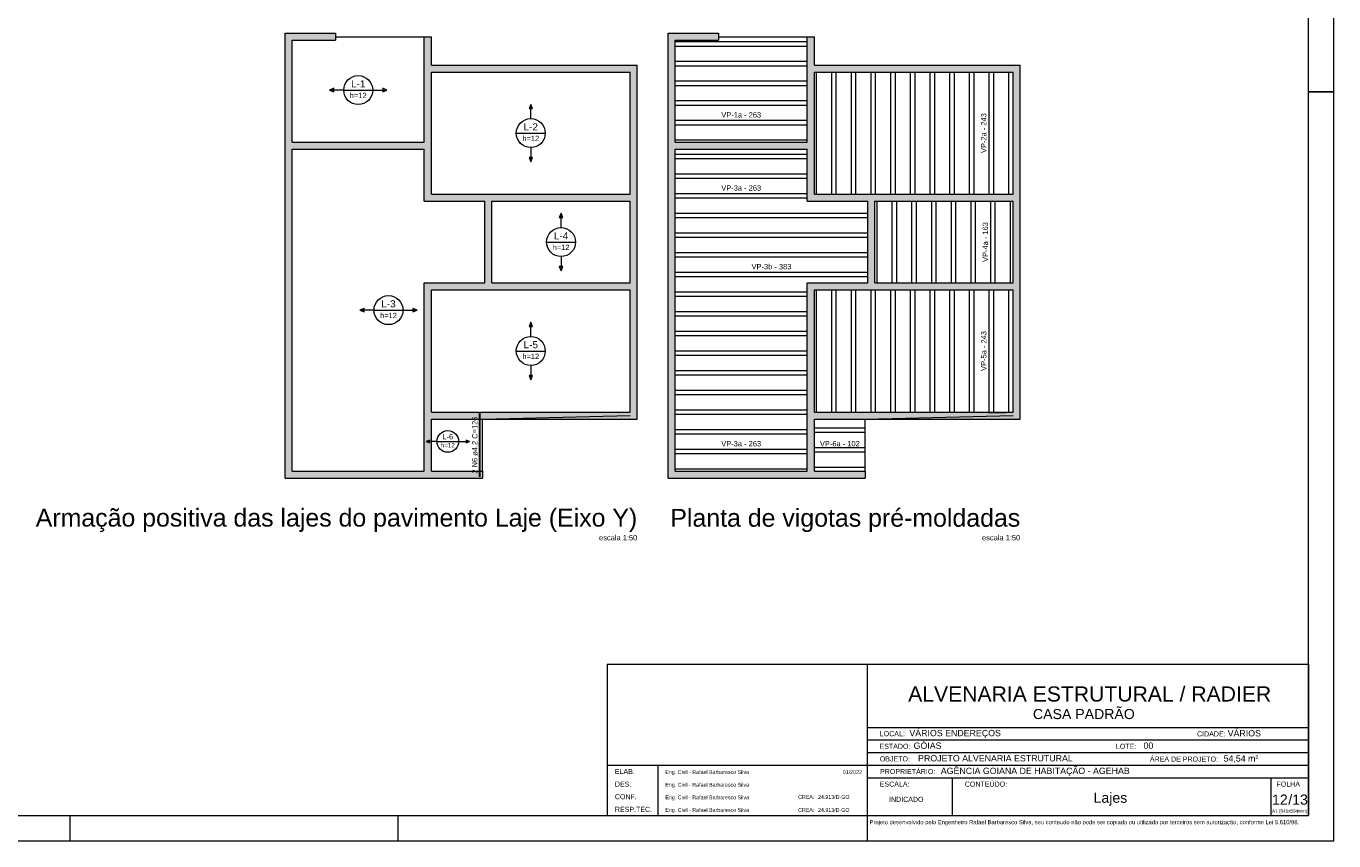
# Model space of a CAD drawing. Header units: millimetres. Extents: x 337 to 624, y -381 to -65.
# Tile 134 of 138: x 572 to 624, y -189 to -157. Entities that reach past the tile are written whole.
import ezdxf
from ezdxf.enums import TextEntityAlignment as Align

# ---------------------------------------------------------------- set-up
doc = ezdxf.new("R2010")
doc.units = ezdxf.units.MM
doc.header["$MEASUREMENT"] = 0
doc.layers.get('0').update_dxf_attribs({"lineweight": 5})
for name, color, linetype, lineweight in [('Descrição da armadura', 7, 'Continuous', 5), ('DT-Armadura positiva', 7, 'Continuous', 30), ('DT-Hachura viga em laje', 254, 'Continuous', 5), ('DT-Textos', 7, 'Continuous', 5), ('DT-Título', 102, 'Continuous', 20), ('FO-Hachuras das lajes', 1, 'Continuous', 20), ('FO-Textos das lajes', 102, 'Continuous', 20), ('FO-Vigas', 1, 'Continuous', 20), ('PRANCHA 01', 7, 'Continuous', 20)]:
    doc.layers.add(name, color=color, linetype=linetype, lineweight=lineweight)
doc.layers.add('PDF_Text', color=7, linetype='Continuous')
doc.styles.add('Arial', font='arial.ttf')
doc.styles.add('PDF Arial', font='arial.ttf')

# ---------------------------------------------------------------- blocks, each defined once
blk = doc.blocks.new('Carimbo_Rafael_2022')
at = {"color": 0}
for p, q in [((524.018, -54.927), (551.818, -54.927)), ((524.018, -60.927), (551.818, -60.927))]:
    blk.add_line(p, q, dxfattribs=at)
for p, q in [((524.018, -54.927), (524.018, -60.927)), ((524.018, -54.927), (524.018, -60.927)), ((534.318, -54.927), (534.318, -60.927)), ((534.318, -54.927), (534.318, -60.927)), ((551.818, -54.927), (551.818, -60.927)), ((534.318, -57.427), (551.818, -57.427)), ((534.318, -57.927), (551.818, -57.927)), ((534.318, -58.427), (551.818, -58.427)), ((524.018, -58.927), (534.318, -58.927)), ((526.018, -58.927), (526.018, -60.927)), ((534.318, -58.927), (551.818, -58.927)), ((534.318, -59.427), (551.818, -59.427)), ((537.692, -59.427), (537.692, -60.927)), ((550.318, -59.427), (550.318, -60.927))]:
    blk.add_line(p, q)
at = {"color": 152, "true_color": 0x0063c7, "style": 'Arial'}
for s, height, p in [('ALVENARIA ESTRUTURAL / RADIER', 0.6, (535.944, -56.402)), ('CASA PADRÃO', 0.4, (540.891, -57.098)), ('VÁRIOS ENDEREÇOS', 0.25, (535.992, -57.777)), ('VÁRIOS', 0.25, (548.609, -57.786)), ('GÓIAS', 0.25, (536.159, -58.277)), ('00', 0.25, (545.274, -58.277)), ('PROJETO ALVENARIA ESTRUTURAL', 0.25, (536.338, -58.777)), ('54,54 m²', 0.25, (548.448, -58.784)), ('AGÊNCIA GOIANA DE HABITAÇÃO - AGEHAB', 0.25, (537.237, -59.277)), ('/13', 0.4, (551.013, -60.49)), ('INDICADO', 0.2, (535.187, -60.381))]:
    blk.add_text(s, height=height, dxfattribs=at).set_placement(p)
at = {"style": 'Arial'}
for s, height, p in [('LOCAL:', 0.2, (534.818, -57.777)), ('CIDADE:', 0.2, (547.395, -57.786)), ('OBJETO:', 0.2, (534.818, -58.777)), ('ESTADO:', 0.2, (534.807, -58.277)), ('LOTE:', 0.2, (544.178, -58.277)), ('ÁREA DE PROJETO:', 0.2, (545.526, -58.784)), ('ELAB.', 0.2, (524.318, -59.277)), ('PROPRIETÁRIO:', 0.2, (534.829, -59.277)), ('DES.', 0.2, (524.318, -59.777)), ('Eng. Civil - Rafael Barbaresco Silva', 0.15, (526.318, -59.277)), ('Eng. Civil - Rafael Barbaresco Silva', 0.15, (526.318, -59.777)), ('01/2022', 0.15, (533.352, -59.277)), ('ESCALA:', 0.2, (534.818, -59.777)), ('CONTEÚDO:', 0.2, (538.192, -59.777)), (' FOLHA', 0.2, (550.468, -59.777)), ('CONF.', 0.2, (524.318, -60.277)), ('Eng. Civil - Rafael Barbaresco Silva', 0.15, (526.318, -60.277)), ('CREA:', 0.15, (531.584, -60.261)), ('24.913/D-GO', 0.15, (532.371, -60.261)), ('RESP.TEC.', 0.2, (524.318, -60.777)), ('Eng. Civil - Rafael Barbaresco Silva', 0.15, (526.318, -60.777)), ('CREA:', 0.15, (531.584, -60.777)), ('24.913/D-GO', 0.15, (532.371, -60.777))]:
    blk.add_text(s, height=height, dxfattribs=at).set_placement(p)
at = {"layer": 'PDF_Text', "insert": (534.414, -61.318), "char_height": 0.165, "attachment_point": 7, "style": 'PDF Arial'}
blk.add_mtext('Projeto desenvolvido pelo Engenheiro Rafael Barbaresco Silva, seu conteudo não pode ser copiado ou utilizado por terceiros sem autorização, conforme Lei 9.610/98.', dxfattribs=at)
at = {"layer": 'PDF_Text', "insert": (550.371, -60.845), "char_height": 0.13, "attachment_point": 7, "line_spacing_factor": 0.76943, "style": 'PDF Arial'}
blk.add_mtext('A1 (841x594mm)', dxfattribs=at)

msp = doc.modelspace()

# ---------------------------------------------------------------- hatches: boundary and pattern name
at = {"layer": 'DT-Hachura viga em laje', "linetype": 'Continuous'}
for points in [[(582.5015, -161.1414), (582.5015, -161.1414), (582.5015, -157.1016), (582.2215, -156.8216), (582.2215, -161.2814), (582.3615, -161.2814), (582.5015, -161.1414)], [(584.2215, -156.8216), (584.2215, -156.8216), (582.2215, -156.8216), (582.5015, -157.1016), (584.2215, -157.1016), (584.2215, -156.8216)], [(588.0215, -158.0814), (588.0215, -158.0814), (588.0215, -156.9616), (587.7415, -156.9616), (587.7415, -158.2214), (587.8815, -158.2214), (588.0215, -158.0814)], [(597.6826, -161.1414), (597.6826, -161.1414), (597.6826, -157.1016), (597.4026, -156.8216), (597.4026, -161.2814), (597.5426, -161.2814), (597.6826, -161.1414)], [(599.4026, -156.8216), (599.4026, -156.8216), (597.4026, -156.8216), (597.6826, -157.1016), (599.4026, -157.1016), (599.4026, -156.8216)], [(603.2026, -158.0814), (603.2026, -158.0814), (603.2026, -156.9616), (602.9226, -156.9616), (602.9226, -158.2214), (603.0626, -158.2214), (603.2026, -158.0814)], [(596.1815, -158.0816), (596.1815, -158.0816), (588.0215, -158.0816), (587.8815, -158.2216), (588.0215, -158.3614), (595.9015, -158.3614), (596.1815, -158.0816)], [(596.1815, -158.0814), (596.1815, -158.0814), (595.9015, -158.3614), (595.9015, -163.2014), (596.0415, -163.3414), (596.1815, -163.3414), (596.1815, -158.0814)], [(611.3626, -158.0816), (611.3626, -158.0816), (603.2026, -158.0816), (603.0626, -158.2216), (603.2026, -158.3614), (611.0826, -158.3614), (611.3626, -158.0816)], [(611.3626, -158.0814), (611.3626, -158.0814), (611.0826, -158.3614), (611.0826, -163.2014), (611.2226, -163.3414), (611.3626, -163.3414), (611.3626, -158.0814)], [(588.0215, -158.3616), (588.0215, -158.3616), (587.8815, -158.2216), (587.7415, -158.2216), (587.7415, -161.1414), (587.8815, -161.2814), (588.0215, -161.2814), (588.0215, -158.3616)], [(603.2026, -158.3616), (603.2026, -158.3616), (603.0626, -158.2216), (602.9226, -158.2216), (602.9226, -161.1414), (603.0626, -161.2814), (603.2026, -161.2814), (603.2026, -158.3616)], [(587.8815, -161.2816), (587.8815, -161.2816), (587.7415, -161.1416), (582.5015, -161.1416), (582.3615, -161.2816), (582.5015, -161.4214), (587.7415, -161.4214), (587.8815, -161.2816)], [(603.0626, -161.2816), (603.0626, -161.2816), (602.9226, -161.1416), (597.6826, -161.1416), (597.5426, -161.2816), (597.6826, -161.4214), (602.9226, -161.4214), (603.0626, -161.2816)], [(582.5015, -161.4214), (582.5015, -161.4214), (582.3615, -161.2814), (582.2215, -161.2814), (582.2215, -166.7414), (582.5015, -166.7414), (582.5015, -161.4214)], [(588.0215, -163.2012), (588.0215, -163.2012), (588.0215, -161.2816), (587.8815, -161.2816), (587.7415, -161.4216), (587.7415, -163.4814), (588.0215, -163.2012)], [(597.6826, -161.4214), (597.6826, -161.4214), (597.5426, -161.2814), (597.4026, -161.2814), (597.4026, -166.7414), (597.6826, -166.7414), (597.6826, -161.4214)], [(603.2026, -163.2012), (603.2026, -163.2012), (603.2026, -161.2816), (603.0626, -161.2816), (602.9226, -161.4216), (602.9226, -163.4814), (603.2026, -163.2012)], [(590.2815, -163.3416), (590.2815, -163.3416), (590.2815, -163.2014), (588.0215, -163.2014), (587.7415, -163.4814), (590.1415, -163.4814), (590.2815, -163.3416)], [(596.0415, -163.3416), (596.0415, -163.3416), (595.9015, -163.2016), (590.2817, -163.2016), (590.2817, -163.3416), (590.4217, -163.4814), (595.9015, -163.4814), (596.0415, -163.3416)], [(605.4626, -163.3416), (605.4626, -163.3416), (605.4626, -163.2014), (603.2026, -163.2014), (602.9226, -163.4814), (605.3226, -163.4814), (605.4626, -163.3416)], [(611.2226, -163.3416), (611.2226, -163.3416), (611.0826, -163.2016), (605.4628, -163.2016), (605.4628, -163.3416), (605.6028, -163.4814), (611.0826, -163.4814), (611.2226, -163.3416)], [(590.4215, -166.7214), (590.4215, -166.7214), (590.4215, -163.4816), (590.2815, -163.3414), (590.1417, -163.4816), (590.1417, -166.7214), (590.2815, -166.8614), (590.4215, -166.7214)], [(596.1815, -163.3414), (596.1815, -163.3414), (596.0415, -163.3414), (595.9015, -163.4816), (595.9015, -166.7214), (596.0415, -166.8614), (596.1815, -166.8614), (596.1815, -163.3414)], [(605.6026, -166.7214), (605.6026, -166.7214), (605.6026, -163.4816), (605.4626, -163.3414), (605.3228, -163.4816), (605.3228, -166.7214), (605.4626, -166.8614), (605.6026, -166.7214)], [(611.3626, -163.3414), (611.3626, -163.3414), (611.2226, -163.3414), (611.0826, -163.4816), (611.0826, -166.7214), (611.2226, -166.8614), (611.3626, -166.8614), (611.3626, -163.3414)], [(582.5013, -174.1816), (582.5013, -174.1816), (582.5013, -166.7414), (582.2215, -166.7414), (582.2215, -174.4616), (582.5013, -174.1816)], [(588.0215, -171.8416), (588.0215, -171.8416), (588.0215, -167.0014), (587.7415, -166.7214), (587.7415, -171.9816), (587.8815, -171.9816), (588.0215, -171.8416)], [(590.2815, -166.8616), (590.2815, -166.8616), (590.1415, -166.7216), (587.7415, -166.7216), (588.0217, -167.0014), (590.2815, -167.0014), (590.2815, -166.8616)], [(596.0415, -166.8616), (596.0415, -166.8616), (595.9015, -166.7216), (590.4217, -166.7216), (590.2817, -166.8616), (590.2817, -167.0014), (595.9015, -167.0014), (596.0415, -166.8616)], [(596.1815, -166.8614), (596.1815, -166.8614), (596.0415, -166.8614), (595.9015, -167.0014), (595.9015, -171.8416), (596.1815, -172.1216), (596.1815, -166.8614)], [(597.6824, -174.1816), (597.6824, -174.1816), (597.6824, -166.7414), (597.4026, -166.7414), (597.4026, -174.4616), (597.6824, -174.1816)], [(603.2026, -171.8416), (603.2026, -171.8416), (603.2026, -167.0014), (602.9226, -166.7214), (602.9226, -171.9816), (603.0626, -171.9816), (603.2026, -171.8416)], [(605.4626, -166.8616), (605.4626, -166.8616), (605.3226, -166.7216), (602.9226, -166.7216), (603.2028, -167.0014), (605.4626, -167.0014), (605.4626, -166.8616)], [(611.2226, -166.8616), (611.2226, -166.8616), (611.0826, -166.7216), (605.6028, -166.7216), (605.4628, -166.8616), (605.4628, -167.0014), (611.0826, -167.0014), (611.2226, -166.8616)], [(611.3626, -166.8614), (611.3626, -166.8614), (611.2226, -166.8614), (611.0826, -167.0014), (611.0826, -171.8416), (611.3626, -172.1216), (611.3626, -166.8614)], [(588.0215, -174.1816), (588.0215, -174.1816), (588.0215, -172.1216), (587.8815, -171.9816), (587.7415, -171.9816), (587.7415, -174.1816), (587.8815, -174.3216), (588.0215, -174.1816)], [(595.9015, -171.8416), (595.9015, -171.8416), (588.0217, -171.8416), (587.8815, -171.9816), (588.0215, -172.1216), (596.1815, -172.1216), (595.9015, -171.8416)], [(603.2026, -174.1816), (603.2026, -174.1816), (603.2026, -172.1216), (603.0626, -171.9816), (602.9226, -171.9816), (602.9226, -174.1816), (603.0626, -174.3216), (603.2026, -174.1816)], [(611.0826, -171.8416), (611.0826, -171.8416), (603.2028, -171.8416), (603.0626, -171.9816), (603.2026, -172.1216), (611.3626, -172.1216), (611.0826, -171.8416)], [(587.8815, -174.3216), (587.8815, -174.3216), (587.7415, -174.1816), (582.5015, -174.1816), (582.2215, -174.4616), (587.8815, -174.4616), (587.8815, -174.3216)], [(590.0415, -174.1816), (590.0415, -174.1816), (588.0215, -174.1816), (587.8815, -174.3216), (587.8815, -174.4616), (590.0415, -174.4616), (590.0415, -174.1816)], [(603.0626, -174.3216), (603.0626, -174.3216), (602.9226, -174.1816), (597.6826, -174.1816), (597.4026, -174.4616), (603.0626, -174.4616), (603.0626, -174.3216)], [(605.2226, -174.1816), (605.2226, -174.1816), (603.2026, -174.1816), (603.0626, -174.3216), (603.0626, -174.4616), (605.2226, -174.4616), (605.2226, -174.1816)]]:
    msp.add_hatch(color=256, dxfattribs=at).paths.add_polyline_path(points)

# ---------------------------------------------------------------- linework, layer by layer
at = {"layer": 'DT-Armadura positiva'}
msp.add_line((589.9417, -174.4116), (589.9417, -171.8916), dxfattribs=at)
at = {"layer": 'DT-Textos'}
for p, q in [((584.1515, -159.0059), (583.9821, -159.0765)), ((583.9821, -159.0765), (584.1515, -159.1471)), ((584.1515, -159.1471), (584.1515, -159.0059)), ((584.5469, -159.0765), (585.6961, -159.0765)), ((586.2609, -159.0765), (586.0915, -159.0059)), ((586.0915, -159.0059), (586.0915, -159.1471)), ((586.0915, -159.1471), (586.2609, -159.0765)), ((591.9615, -159.6419), (591.8909, -159.8114)), ((592.0321, -159.8114), (591.9615, -159.6419)), ((591.8909, -159.8114), (592.0321, -159.8114)), ((591.3869, -160.7814), (592.5361, -160.7814)), ((592.0321, -161.7514), (591.8909, -161.7514)), ((591.8909, -161.7514), (591.9615, -161.9208)), ((591.9615, -161.9208), (592.0321, -161.7514)), ((593.1616, -163.9619), (593.091, -164.1314)), ((593.091, -164.1314), (593.2322, -164.1314)), ((593.2322, -164.1314), (593.1616, -163.9619)), ((592.587, -165.1014), (593.7362, -165.1014)), ((593.2322, -166.0714), (593.091, -166.0714)), ((593.091, -166.0714), (593.1616, -166.2408)), ((593.1616, -166.2408), (593.2322, -166.0714)), ((585.3516, -167.7309), (585.1822, -167.8015)), ((585.1822, -167.8015), (585.3516, -167.8721)), ((585.3516, -167.8721), (585.3516, -167.7309)), ((585.747, -167.8015), (586.8962, -167.8015)), ((587.461, -167.8015), (587.2916, -167.7309)), ((587.2916, -167.7309), (587.2916, -167.8721)), ((587.2916, -167.8721), (587.461, -167.8015)), ((591.9615, -168.282), (591.8909, -168.4515)), ((591.8909, -168.4515), (592.0321, -168.4515)), ((592.0321, -168.4515), (591.9615, -168.282)), ((591.3869, -169.4215), (592.5361, -169.4215)), ((592.0321, -170.3915), (591.8909, -170.3915)), ((591.8909, -170.3915), (591.9615, -170.5609)), ((591.9615, -170.5609), (592.0321, -170.3915)), ((587.9435, -172.9536), (587.8165, -173.0066)), ((587.8165, -173.0066), (587.9435, -173.0596)), ((587.9435, -173.0596), (587.9435, -172.9536)), ((588.2405, -173.0066), (589.1025, -173.0066)), ((589.5265, -173.0066), (589.3995, -172.9536)), ((589.3995, -172.9536), (589.3995, -173.0596)), ((589.3995, -173.0596), (589.5265, -173.0066))]:
    msp.add_line(p, q, dxfattribs=at)
for points in [[(584.5469, -159.0765), (583.9821, -159.0765)], [(585.6961, -159.0765), (586.2609, -159.0765)], [(591.9615, -160.2067), (591.9615, -159.6419)], [(591.9615, -161.356), (591.9615, -161.9208)], [(593.1616, -164.5267), (593.1616, -163.9619)], [(593.1616, -165.676), (593.1616, -166.2408)], [(585.747, -167.8015), (585.1822, -167.8015)], [(586.8962, -167.8015), (587.461, -167.8015)], [(591.9615, -168.8468), (591.9615, -168.282)], [(591.9615, -169.9961), (591.9615, -170.5609)], [(588.2405, -173.0066), (587.8165, -173.0066)], [(589.1025, -173.0066), (589.5265, -173.0066)]]:
    msp.add_lwpolyline(points, dxfattribs=at)
for centre, radius in [((585.1215, -159.0765), 0.5746), ((591.9615, -160.7814), 0.5746), ((593.1616, -165.1014), 0.5746), ((586.3216, -167.8015), 0.5746), ((591.9615, -169.4215), 0.5746), ((588.6715, -173.0066), 0.431)]:
    msp.add_circle(centre, radius, dxfattribs=at)
at = {"layer": 'FO-Hachuras das lajes'}
for p, q in [((597.6826, -157.1516), (599.4026, -157.1516)), ((597.6826, -157.3316), (599.4026, -157.3316)), ((599.4026, -157.1516), (602.9226, -157.1516)), ((599.4026, -157.3316), (602.9226, -157.3316)), ((597.6826, -157.9316), (599.4026, -157.9316)), ((599.4026, -157.9316), (602.9226, -157.9316)), ((597.6826, -158.1116), (599.4026, -158.1116)), ((599.4026, -158.1116), (602.9226, -158.1116)), ((603.2926, -163.2016), (603.2926, -158.3616)), ((603.8926, -163.2016), (603.8926, -158.3616)), ((604.0726, -163.2016), (604.0726, -158.3616)), ((604.6726, -163.2016), (604.6726, -158.3616)), ((604.8526, -163.2016), (604.8526, -158.3616)), ((605.4526, -163.2016), (605.4526, -158.3616)), ((605.6326, -163.2016), (605.6326, -158.3616)), ((606.2326, -163.2016), (606.2326, -158.3616)), ((606.4126, -163.2016), (606.4126, -158.3616)), ((607.0126, -163.2016), (607.0126, -158.3616)), ((607.1926, -163.2016), (607.1926, -158.3616)), ((607.7926, -163.2016), (607.7926, -158.3616)), ((607.9726, -163.2016), (607.9726, -158.3616)), ((608.5726, -163.2016), (608.5726, -158.3616)), ((608.7526, -163.2016), (608.7526, -158.3616)), ((609.3526, -163.2016), (609.3526, -158.3616)), ((609.5326, -163.2016), (609.5326, -158.3616)), ((610.1326, -163.2016), (610.1326, -158.3616)), ((610.3126, -163.2016), (610.3126, -158.3616)), ((610.9126, -163.2016), (610.9126, -158.3616)), ((597.6826, -158.7116), (599.4026, -158.7116)), ((597.6826, -158.8916), (599.4026, -158.8916)), ((599.4026, -158.7116), (602.9226, -158.7116)), ((599.4026, -158.8916), (602.9226, -158.8916)), ((597.6826, -159.4916), (599.4026, -159.4916)), ((599.4026, -159.4916), (602.9226, -159.4916)), ((597.6826, -159.6716), (599.4026, -159.6716)), ((599.4026, -159.6716), (602.9226, -159.6716)), ((597.6826, -160.2716), (599.4026, -160.2716)), ((597.6826, -160.4516), (599.4026, -160.4516)), ((599.4026, -160.2716), (602.9226, -160.2716)), ((599.4026, -160.4516), (602.9226, -160.4516)), ((597.6826, -161.0516), (599.4026, -161.0516)), ((599.4026, -161.0516), (602.9226, -161.0516)), ((597.6826, -161.6116), (602.9226, -161.6116)), ((597.6826, -161.7916), (602.9226, -161.7916)), ((597.6826, -162.3916), (602.9226, -162.3916)), ((597.6826, -162.5716), (602.9226, -162.5716)), ((597.6826, -163.1716), (602.9226, -163.1716)), ((597.6826, -163.3516), (602.9226, -163.3516)), ((605.6926, -166.7216), (605.6926, -163.4816)), ((606.2926, -166.7216), (606.2926, -163.4816)), ((606.4726, -166.7216), (606.4726, -163.4816)), ((607.0726, -166.7216), (607.0726, -163.4816)), ((607.2526, -166.7216), (607.2526, -163.4816)), ((607.8526, -166.7216), (607.8526, -163.4816)), ((608.0326, -166.7216), (608.0326, -163.4816)), ((608.6326, -166.7216), (608.6326, -163.4816)), ((608.8126, -166.7216), (608.8126, -163.4816)), ((609.4126, -166.7216), (609.4126, -163.4816)), ((609.5926, -166.7216), (609.5926, -163.4816)), ((610.1926, -166.7216), (610.1926, -163.4816)), ((610.3726, -166.7216), (610.3726, -163.4816)), ((610.9726, -166.7216), (610.9726, -163.4816)), ((597.6826, -163.9516), (602.9226, -163.9516)), ((597.6826, -164.1316), (602.9226, -164.1316)), ((602.9226, -163.9516), (605.3226, -163.9516)), ((602.9226, -164.1316), (605.3226, -164.1316)), ((597.6826, -164.7316), (602.9226, -164.7316)), ((602.9226, -164.7316), (605.3226, -164.7316)), ((597.6826, -164.9116), (602.9226, -164.9116)), ((602.9226, -164.9116), (605.3226, -164.9116)), ((597.6826, -165.5116), (602.9226, -165.5116)), ((597.6826, -165.6916), (602.9226, -165.6916)), ((602.9226, -165.5116), (605.3226, -165.5116)), ((602.9226, -165.6916), (605.3226, -165.6916)), ((597.6826, -166.2916), (602.9226, -166.2916)), ((602.9226, -166.2916), (605.3226, -166.2916)), ((597.6826, -166.4716), (602.9226, -166.4716)), ((602.9226, -166.4716), (605.3226, -166.4716)), ((597.6826, -167.0716), (602.9226, -167.0716)), ((597.6826, -167.2516), (602.9226, -167.2516)), ((603.2926, -171.8416), (603.2926, -167.0016)), ((603.8926, -171.8416), (603.8926, -167.0016)), ((604.0726, -171.8416), (604.0726, -167.0016)), ((604.6726, -171.8416), (604.6726, -167.0016)), ((604.8526, -171.8416), (604.8526, -167.0016)), ((605.4526, -171.8416), (605.4526, -167.0016)), ((605.6326, -171.8416), (605.6326, -167.0016)), ((606.2326, -171.8416), (606.2326, -167.0016)), ((606.4126, -171.8416), (606.4126, -167.0016)), ((607.0126, -171.8416), (607.0126, -167.0016)), ((607.1926, -171.8416), (607.1926, -167.0016)), ((607.7926, -171.8416), (607.7926, -167.0016)), ((607.9726, -171.8416), (607.9726, -167.0016)), ((608.5726, -171.8416), (608.5726, -167.0016)), ((608.7526, -171.8416), (608.7526, -167.0016)), ((609.3526, -171.8416), (609.3526, -167.0016)), ((609.5326, -171.8416), (609.5326, -167.0016)), ((610.1326, -171.8416), (610.1326, -167.0016)), ((610.3126, -171.8416), (610.3126, -167.0016)), ((610.9126, -171.8416), (610.9126, -167.0016)), ((597.6826, -167.8516), (602.9226, -167.8516)), ((597.6826, -168.0316), (602.9226, -168.0316)), ((597.6826, -168.6316), (602.9226, -168.6316)), ((597.6826, -168.8116), (602.9226, -168.8116)), ((597.6826, -169.4116), (602.9226, -169.4116)), ((597.6826, -169.5916), (602.9226, -169.5916)), ((597.6826, -170.1916), (602.9226, -170.1916)), ((597.6826, -170.3716), (602.9226, -170.3716)), ((597.6826, -170.9716), (602.9226, -170.9716)), ((597.6826, -171.1516), (602.9226, -171.1516)), ((597.6826, -171.7516), (602.9226, -171.7516)), ((597.6826, -171.9316), (602.9226, -171.9316)), ((610.0756, -171.8616), (610.7936, -171.8616)), ((597.6826, -172.5316), (602.9226, -172.5316)), ((603.2026, -172.4616), (605.2226, -172.4616)), ((597.6826, -172.7116), (602.9226, -172.7116)), ((603.2026, -172.6416), (605.2226, -172.6416)), ((597.6826, -173.3116), (602.9226, -173.3116)), ((597.6826, -173.4916), (602.9226, -173.4916)), ((603.2026, -173.2416), (605.2226, -173.2416)), ((603.2026, -173.4216), (605.2226, -173.4216)), ((597.6826, -174.0916), (602.9226, -174.0916)), ((603.2026, -174.0216), (605.2226, -174.0216))]:
    msp.add_line(p, q, dxfattribs=at)
at = {"layer": 'FO-Vigas'}
for p, q in [((582.2215, -161.2814), (582.2215, -156.8216)), ((582.2215, -156.8216), (584.2215, -156.8216)), ((584.2215, -156.8216), (584.2215, -157.1016)), ((584.2215, -156.9616), (587.7415, -156.9616)), ((587.7415, -156.9616), (588.0215, -156.9616)), ((587.7415, -158.2214), (587.7415, -156.9616)), ((588.0215, -158.0814), (588.0215, -156.9616)), ((597.4026, -161.2814), (597.4026, -156.8216)), ((597.4026, -156.8216), (599.4026, -156.8216)), ((599.4026, -156.8216), (599.4026, -157.1016)), ((599.4026, -156.9616), (602.9226, -156.9616)), ((602.9226, -156.9616), (603.2026, -156.9616)), ((602.9226, -158.2214), (602.9226, -156.9616)), ((603.2026, -158.0814), (603.2026, -156.9616)), ((582.5015, -161.1414), (582.5015, -157.1016)), ((582.5015, -157.1016), (584.2215, -157.1016)), ((597.6826, -161.1414), (597.6826, -157.1016)), ((597.6826, -157.1016), (599.4026, -157.1016)), ((588.0215, -158.0814), (596.1815, -158.0814)), ((596.1815, -163.3414), (596.1815, -158.0814)), ((603.2026, -158.0814), (611.3626, -158.0814)), ((611.3626, -163.3414), (611.3626, -158.0814)), ((587.7415, -161.1414), (587.7415, -158.2214)), ((588.0215, -158.3614), (595.9015, -158.3614)), ((588.0215, -161.2814), (588.0215, -158.3614)), ((595.9015, -163.2014), (595.9015, -158.3614)), ((602.9226, -161.1414), (602.9226, -158.2214)), ((603.2026, -158.3614), (611.0826, -158.3614)), ((603.2026, -161.2814), (603.2026, -158.3614)), ((611.0826, -163.2014), (611.0826, -158.3614)), ((582.5015, -161.1414), (587.7415, -161.1414)), ((597.6826, -161.1414), (602.9226, -161.1414)), ((582.2215, -166.7414), (582.2215, -161.2814)), ((582.5015, -166.7414), (582.5015, -161.4214)), ((582.5015, -161.4214), (587.7415, -161.4214)), ((587.7415, -163.4814), (587.7415, -161.4214)), ((588.0215, -163.2014), (588.0215, -161.2814)), ((597.4026, -166.7414), (597.4026, -161.2814)), ((597.6826, -166.7414), (597.6826, -161.4214)), ((597.6826, -161.4214), (602.9226, -161.4214)), ((602.9226, -163.4814), (602.9226, -161.4214)), ((603.2026, -163.2014), (603.2026, -161.2814)), ((588.0215, -163.2014), (590.2817, -163.2014)), ((590.2817, -163.2014), (595.9015, -163.2014)), ((603.2026, -163.2014), (605.4628, -163.2014)), ((605.4628, -163.2014), (611.0826, -163.2014)), ((587.7415, -163.4814), (590.1417, -163.4814)), ((590.1417, -166.7214), (590.1417, -163.4814)), ((590.4217, -163.4814), (595.9015, -163.4814)), ((590.4217, -166.7214), (590.4217, -163.4814)), ((595.9015, -166.7214), (595.9015, -163.4814)), ((596.1815, -166.8614), (596.1815, -163.3414)), ((602.9226, -163.4814), (605.3228, -163.4814)), ((605.3228, -166.7214), (605.3228, -163.4814)), ((605.6028, -163.4814), (611.0826, -163.4814)), ((605.6028, -166.7214), (605.6028, -163.4814)), ((611.0826, -166.7214), (611.0826, -163.4814)), ((611.3626, -166.8614), (611.3626, -163.3414)), ((582.2215, -174.4616), (582.2215, -166.7414)), ((582.5015, -174.1816), (582.5015, -166.7414)), ((587.7415, -171.9816), (587.7415, -166.7214)), ((587.7415, -166.7214), (590.1417, -166.7214)), ((590.4217, -166.7214), (595.9015, -166.7214)), ((596.1815, -172.1216), (596.1815, -166.8614)), ((597.4026, -174.4616), (597.4026, -166.7414)), ((597.6826, -174.1816), (597.6826, -166.7414)), ((602.9226, -171.9816), (602.9226, -166.7214)), ((602.9226, -166.7214), (605.3228, -166.7214)), ((605.6028, -166.7214), (611.0826, -166.7214)), ((611.3626, -172.1216), (611.3626, -166.8614)), ((588.0215, -171.8416), (588.0215, -167.0014)), ((588.0215, -167.0014), (590.2817, -167.0014)), ((590.2817, -167.0014), (595.9015, -167.0014)), ((595.9015, -171.8416), (595.9015, -167.0014)), ((603.2026, -171.8416), (603.2026, -167.0014)), ((603.2026, -167.0014), (605.4628, -167.0014)), ((605.4628, -167.0014), (611.0826, -167.0014)), ((611.0826, -171.8416), (611.0826, -167.0014)), ((587.7415, -174.1816), (587.7415, -171.9816)), ((588.0215, -171.8416), (595.9015, -171.8416)), ((590.0417, -172.1216), (595.9015, -171.9848)), ((602.9226, -174.1816), (602.9226, -171.9816)), ((603.2026, -171.8416), (611.0826, -171.8416)), ((605.2228, -172.1216), (611.0826, -171.9848)), ((588.0215, -172.1216), (596.1815, -172.1216)), ((588.0215, -174.1816), (588.0215, -172.1216)), ((590.0417, -174.1816), (590.0417, -172.1216)), ((603.2026, -172.1216), (611.3626, -172.1216)), ((603.2026, -174.1816), (603.2026, -172.1216)), ((605.2228, -174.1816), (605.2228, -172.1216)), ((582.2215, -174.4616), (587.8815, -174.4616)), ((582.5015, -174.1816), (587.7415, -174.1816)), ((587.8815, -174.4616), (590.0417, -174.4616)), ((588.0215, -174.1816), (590.0417, -174.1816)), ((590.0417, -174.1816), (590.0417, -174.4616)), ((597.4026, -174.4616), (603.0626, -174.4616)), ((597.6826, -174.1816), (602.9226, -174.1816)), ((603.0626, -174.4616), (605.2228, -174.4616)), ((603.2026, -174.1816), (605.2228, -174.1816)), ((605.2228, -174.1816), (605.2228, -174.4616))]:
    msp.add_line(p, q, dxfattribs=at)
at = {"layer": 'PRANCHA 01'}
msp.add_line((622.7948, -159.1442), (623.7948, -159.1442), dxfattribs=at)
msp.add_line((622.7948, -159.1442), (623.7948, -159.1442), dxfattribs=at)
for points in [[(539.6948, -188.8442), (623.7948, -188.8442), (623.7948, -129.4442), (539.6948, -129.4442), (539.6948, -188.8442)], [(623.7948, -159.1442), (622.7948, -159.1442)], [(623.7948, -159.1442), (622.7948, -159.1442)], [(573.6948, -187.8442), (573.6948, -188.8442)], [(573.6948, -187.8442), (573.6948, -188.8442)], [(586.6948, -187.8442), (586.6948, -188.8442)], [(605.2948, -187.8442), (605.2948, -188.8442)], [(605.2948, -187.8442), (605.2948, -188.8442)]]:
    msp.add_lwpolyline(points, dxfattribs=at)
msp.add_lwpolyline([(542.1948, -187.8442), (622.7948, -187.8442), (622.7948, -130.4442), (542.1948, -130.4442)], close=True, dxfattribs=at)

# ---------------------------------------------------------------- block references
msp.add_blockref('Carimbo_Rafael_2022', (70.9768, -126.9176))

# ---------------------------------------------------------------- texts
at = {"color": 152, "true_color": 0x0063c7, "style": 'Arial'}
msp.add_text('Lajes', height=0.4, dxfattribs=at).set_placement((614.9385, -187.3345), align=Align.CENTER)
msp.add_text('12', height=0.4, dxfattribs=at).set_placement((621.3447, -187.4082))
at = {"layer": 'Descrição da armadura', "linetype": 'Continuous', "insert": (589.852, -173.1516), "char_height": 0.2118, "width": 4.534748, "attachment_point": 8, "rotation": 90, "line_spacing_factor": 0.798, "style": 'Arial'}
msp.add_mtext('2 N6 ø4.2 C=126', dxfattribs=at)
at = {"layer": 'DT-Textos', "attachment_point": 8, "line_spacing_factor": 0.798, "style": 'Arial'}
for s, insert, char_height, width in [('L-1', (585.1215, -158.9706), 0.2824, 1.060629), ('h=12', (585.1215, -159.3942), 0.2118, 1.322346), ('L-2', (591.9615, -160.6755), 0.2824, 1.060629), ('h=12', (591.9615, -161.0991), 0.2118, 1.322346), ('L-4', (593.1616, -164.9955), 0.2824, 1.060629), ('h=12', (593.1616, -165.4191), 0.2118, 1.322346), ('L-3', (586.3216, -167.6956), 0.2824, 1.060629), ('h=12', (586.3216, -168.1192), 0.2118, 1.322346), ('L-5', (591.9615, -169.3156), 0.2824, 1.060629), ('h=12', (591.9615, -169.7392), 0.2118, 1.322346), ('h=12', (588.6715, -173.2446), 0.1765, 0.991759), ('L-6', (588.6715, -172.9276), 0.2118, 0.848503)]:
    msp.add_mtext(s, dxfattribs=dict(at, insert=insert, char_height=char_height, width=width))
at = {"layer": 'DT-Título', "attachment_point": 9, "line_spacing_factor": 0.798, "style": 'Arial'}
for s, insert, char_height, width in [('Armação positiva das lajes do pavimento Laje (Eixo Y)', (596.1819, -176.6006), 0.706, 46.132613), ('escala 1:50', (596.1815, -176.9326), 0.2118, 3.002725)]:
    msp.add_mtext(s, dxfattribs=dict(at, insert=insert, char_height=char_height, width=width))
at = {"layer": 'DT-Título', "linetype": 'Continuous', "attachment_point": 9, "line_spacing_factor": 0.798, "style": 'Arial'}
for s, insert, char_height, width in [('Planta de vigotas pré-moldadas ', (611.3629, -176.6006), 0.706, 27.36393), ('escala 1:50', (611.3626, -176.9326), 0.2118, 3.002725)]:
    msp.add_mtext(s, dxfattribs=dict(at, insert=insert, char_height=char_height, width=width))
at = {"layer": 'FO-Textos das lajes', "linetype": 'Continuous', "char_height": 0.2118, "width": 3.132867, "attachment_point": 8, "line_spacing_factor": 0.798, "style": 'Arial'}
for s, insert in [('VP-1a - 263', (600.3026, -160.1655)), ('VP-3a - 263', (600.3026, -163.0657)), ('VP-3b - 383', (601.5027, -166.1857)), ('VP-3a - 263', (600.3026, -173.2057)), ('VP-6a - 102', (604.2127, -173.2057))]:
    msp.add_mtext(s, dxfattribs=dict(at, insert=insert))
at = {"layer": 'FO-Textos das lajes', "linetype": 'Continuous', "char_height": 0.2118, "width": 3.132867, "attachment_point": 8, "rotation": 90, "line_spacing_factor": 0.798, "style": 'Arial'}
for s, insert in [('VP-2a - 243', (610.0267, -160.7814)), ('VP-4a - 163', (610.0869, -165.1014)), ('VP-5a - 243', (610.0267, -169.4215))]:
    msp.add_mtext(s, dxfattribs=dict(at, insert=insert))

doc.saveas('drawing.dxf')
